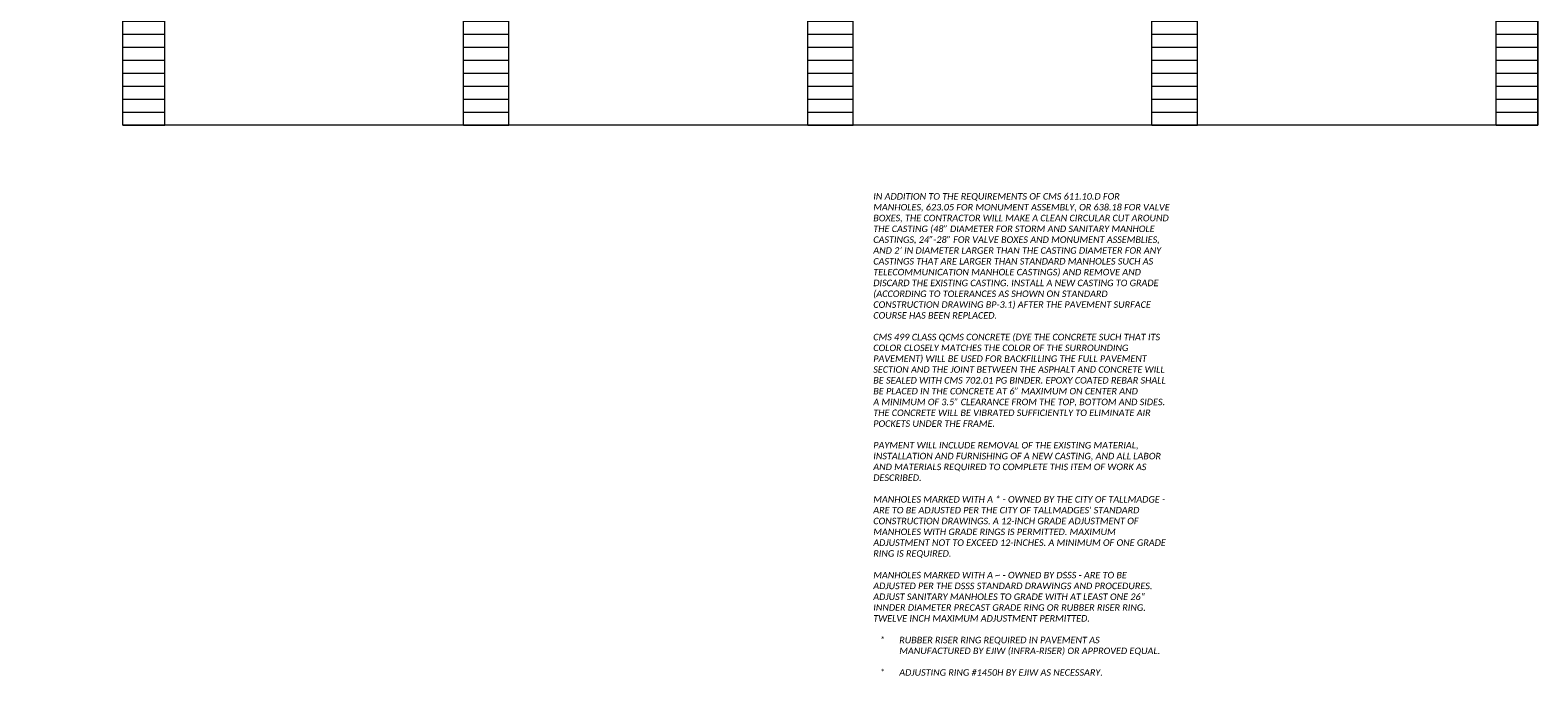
# Model space of a CAD drawing. Header units: feet. Extents: x 4003 to 4118, y 192 to 234.
# Tile 3 of 8: x 4039 to 4072, y 192 to 206. Entities that reach past the tile are written whole.
import ezdxf

# ---------------------------------------------------------------- set-up
doc = ezdxf.new("R2010")
doc.units = ezdxf.units.FT
doc.header["$MEASUREMENT"] = 0
doc.layers.get('Defpoints').update_dxf_attribs({"lineweight": 15})
doc.layers.add('0_Mview', color=7, linetype='Continuous', lineweight=15, plot=False)
doc.layers.add('SC_Scratch1', color=7, linetype='Continuous', lineweight=15, plot=False)
doc.layers.add('TX_P_5', color=7, linetype='Continuous', lineweight=35)
doc.styles.add('P_Slanted - Normal Fixed Spacing', font='calibrii.ttf', dxfattribs={"height": 0.14})

# ---------------------------------------------------------------- blocks, each defined once
blk = doc.blocks.new('4COL')
at = {"layer": 'Defpoints', "color": 3, "linetype": 'Continuous'}
for p, q in [((2, 0.98), (2, 21.14)), ((2, 21.14), (2.9, 21.14)), ((2.9, 0.98), (2.9, 21.14)), ((9.34, 0.98), (9.34, 21.14)), ((9.34, 21.14), (10.32, 21.14)), ((10.32, 0.98), (10.32, 21.14)), ((16.76, 0.98), (16.76, 21.14)), ((16.76, 21.14), (17.74, 21.14)), ((17.74, 0.98), (17.74, 21.14)), ((24.18, 0.98), (24.18, 21.14)), ((24.18, 21.14), (25.16, 21.14)), ((25.16, 0.98), (25.16, 21.14)), ((31.6, 0.98), (31.6, 21.14)), ((31.6, 21.14), (32.5, 21.14)), ((32.5, 0.98), (32.5, 21.14)), ((2, 20.86), (2.9, 20.86)), ((9.34, 20.86), (10.32, 20.86)), ((16.76, 20.86), (17.74, 20.86)), ((24.18, 20.86), (25.16, 20.86)), ((31.6, 20.86), (32.5, 20.86)), ((2, 20.58), (2.9, 20.58)), ((9.34, 20.58), (10.32, 20.58)), ((16.76, 20.58), (17.74, 20.58)), ((24.18, 20.58), (25.16, 20.58)), ((31.6, 20.58), (32.5, 20.58)), ((2, 20.3), (2.9, 20.3)), ((9.34, 20.3), (10.32, 20.3)), ((16.76, 20.3), (17.74, 20.3)), ((24.18, 20.3), (25.16, 20.3)), ((31.6, 20.3), (32.5, 20.3)), ((2, 20.02), (2.9, 20.02)), ((9.34, 20.02), (10.32, 20.02)), ((16.76, 20.02), (17.74, 20.02)), ((24.18, 20.02), (25.16, 20.02)), ((31.6, 20.02), (32.5, 20.02)), ((2, 19.74), (2.9, 19.74)), ((9.34, 19.74), (10.32, 19.74)), ((16.76, 19.74), (17.74, 19.74)), ((24.18, 19.74), (25.16, 19.74)), ((31.6, 19.74), (32.5, 19.74)), ((2, 19.46), (2.9, 19.46)), ((2, 19.18), (2.9, 19.18)), ((9.34, 19.46), (10.32, 19.46)), ((9.34, 19.18), (10.32, 19.18)), ((16.76, 19.46), (17.74, 19.46)), ((16.76, 19.18), (17.74, 19.18)), ((24.18, 19.46), (25.16, 19.46)), ((24.18, 19.18), (25.16, 19.18)), ((31.6, 19.46), (32.5, 19.46)), ((31.6, 19.18), (32.5, 19.18)), ((2, 18.9), (2.9, 18.9)), ((9.34, 18.9), (10.32, 18.9)), ((16.76, 18.9), (17.74, 18.9)), ((24.18, 18.9), (25.16, 18.9)), ((31.6, 18.9), (32.5, 18.9)), ((2, 18.62), (2.9, 18.62)), ((9.34, 18.62), (10.32, 18.62)), ((16.76, 18.62), (17.74, 18.62)), ((24.18, 18.62), (25.16, 18.62)), ((31.6, 18.62), (32.5, 18.62)), ((2, 18.34), (2.9, 18.34)), ((9.34, 18.34), (10.32, 18.34)), ((16.76, 18.34), (17.74, 18.34)), ((24.18, 18.34), (25.16, 18.34)), ((31.6, 18.34), (32.5, 18.34)), ((2, 18.06), (2.9, 18.06)), ((9.34, 18.06), (10.32, 18.06)), ((16.76, 18.06), (17.74, 18.06)), ((24.18, 18.06), (25.16, 18.06)), ((31.6, 18.06), (32.5, 18.06)), ((2, 17.78), (2.9, 17.78)), ((9.34, 17.78), (10.32, 17.78)), ((16.76, 17.78), (17.74, 17.78)), ((24.18, 17.78), (25.16, 17.78)), ((31.6, 17.78), (32.5, 17.78)), ((2, 17.5), (2.9, 17.5)), ((9.34, 17.5), (10.32, 17.5)), ((16.76, 17.5), (17.74, 17.5)), ((24.18, 17.5), (25.16, 17.5)), ((31.6, 17.5), (32.5, 17.5)), ((2, 17.22), (2.9, 17.22)), ((2, 16.94), (2.9, 16.94)), ((9.34, 17.22), (10.32, 17.22)), ((9.34, 16.94), (10.32, 16.94)), ((16.76, 17.22), (17.74, 17.22)), ((16.76, 16.94), (17.74, 16.94)), ((24.18, 17.22), (25.16, 17.22)), ((24.18, 16.94), (25.16, 16.94)), ((31.6, 17.22), (32.5, 17.22)), ((31.6, 16.94), (32.5, 16.94)), ((2, 16.66), (2.9, 16.66)), ((9.34, 16.66), (10.32, 16.66)), ((16.76, 16.66), (17.74, 16.66)), ((24.18, 16.66), (25.16, 16.66)), ((31.6, 16.66), (32.5, 16.66)), ((2, 16.38), (2.9, 16.38)), ((9.34, 16.38), (10.32, 16.38)), ((16.76, 16.38), (17.74, 16.38)), ((24.18, 16.38), (25.16, 16.38)), ((31.6, 16.38), (32.5, 16.38)), ((2, 16.1), (2.9, 16.1)), ((9.34, 16.1), (10.32, 16.1)), ((16.76, 16.1), (17.74, 16.1)), ((24.18, 16.1), (25.16, 16.1)), ((31.6, 16.1), (32.5, 16.1)), ((2, 15.82), (2.9, 15.82)), ((9.34, 15.82), (10.32, 15.82)), ((16.76, 15.82), (17.74, 15.82)), ((24.18, 15.82), (25.16, 15.82)), ((31.6, 15.82), (32.5, 15.82)), ((2, 15.54), (2.9, 15.54)), ((9.34, 15.54), (10.32, 15.54)), ((16.76, 15.54), (17.74, 15.54)), ((24.18, 15.54), (25.16, 15.54)), ((31.6, 15.54), (32.5, 15.54)), ((2, 15.26), (2.9, 15.26)), ((2, 14.98), (2.9, 14.98)), ((9.34, 15.26), (10.32, 15.26)), ((9.34, 14.98), (10.32, 14.98)), ((16.76, 15.26), (17.74, 15.26)), ((16.76, 14.98), (17.74, 14.98)), ((24.18, 15.26), (25.16, 15.26)), ((24.18, 14.98), (25.16, 14.98)), ((31.6, 15.26), (32.5, 15.26)), ((31.6, 14.98), (32.5, 14.98)), ((2, 14.7), (2.9, 14.7)), ((9.34, 14.7), (10.32, 14.7)), ((16.76, 14.7), (17.74, 14.7)), ((24.18, 14.7), (25.16, 14.7)), ((31.6, 14.7), (32.5, 14.7)), ((2, 14.42), (2.9, 14.42)), ((9.34, 14.42), (10.32, 14.42)), ((16.76, 14.42), (17.74, 14.42)), ((24.18, 14.42), (25.16, 14.42)), ((31.6, 14.42), (32.5, 14.42)), ((2, 14.14), (2.9, 14.14)), ((9.34, 14.14), (10.32, 14.14)), ((16.76, 14.14), (17.74, 14.14)), ((24.18, 14.14), (25.16, 14.14)), ((31.6, 14.14), (32.5, 14.14)), ((2, 13.86), (2.9, 13.86)), ((9.34, 13.86), (10.32, 13.86)), ((16.76, 13.86), (17.74, 13.86)), ((24.18, 13.86), (25.16, 13.86)), ((31.6, 13.86), (32.5, 13.86)), ((2, 13.58), (2.9, 13.58)), ((9.34, 13.58), (10.32, 13.58)), ((16.76, 13.58), (17.74, 13.58)), ((24.18, 13.58), (25.16, 13.58)), ((31.6, 13.58), (32.5, 13.58)), ((2, 13.3), (2.9, 13.3)), ((2, 13.02), (2.9, 13.02)), ((9.34, 13.3), (10.32, 13.3)), ((9.34, 13.02), (10.32, 13.02)), ((16.76, 13.3), (17.74, 13.3)), ((16.76, 13.02), (17.74, 13.02)), ((24.18, 13.3), (25.16, 13.3)), ((24.18, 13.02), (25.16, 13.02)), ((31.6, 13.3), (32.5, 13.3)), ((31.6, 13.02), (32.5, 13.02)), ((2, 12.74), (2.9, 12.74)), ((9.34, 12.74), (10.32, 12.74)), ((16.76, 12.74), (17.74, 12.74)), ((24.18, 12.74), (25.16, 12.74)), ((31.6, 12.74), (32.5, 12.74)), ((2, 12.46), (2.9, 12.46)), ((9.34, 12.46), (10.32, 12.46)), ((16.76, 12.46), (17.74, 12.46)), ((24.18, 12.46), (25.16, 12.46)), ((31.6, 12.46), (32.5, 12.46)), ((2, 12.18), (2.9, 12.18)), ((9.34, 12.18), (10.32, 12.18)), ((16.76, 12.18), (17.74, 12.18)), ((24.18, 12.18), (25.16, 12.18)), ((31.6, 12.18), (32.5, 12.18)), ((2, 11.9), (2.9, 11.9)), ((9.34, 11.9), (10.32, 11.9)), ((16.76, 11.9), (17.74, 11.9)), ((24.18, 11.9), (25.16, 11.9)), ((31.6, 11.9), (32.5, 11.9)), ((2, 11.62), (2.9, 11.62)), ((9.34, 11.62), (10.32, 11.62)), ((16.76, 11.62), (17.74, 11.62)), ((24.18, 11.62), (25.16, 11.62)), ((31.6, 11.62), (32.5, 11.62)), ((2, 11.34), (2.9, 11.34)), ((2, 11.06), (2.9, 11.06)), ((9.34, 11.34), (10.32, 11.34)), ((9.34, 11.06), (10.32, 11.06)), ((16.76, 11.34), (17.74, 11.34)), ((16.76, 11.06), (17.74, 11.06)), ((24.18, 11.34), (25.16, 11.34)), ((24.18, 11.06), (25.16, 11.06)), ((31.6, 11.34), (32.5, 11.34)), ((31.6, 11.06), (32.5, 11.06)), ((2, 10.78), (2.9, 10.78)), ((9.34, 10.78), (10.32, 10.78)), ((16.76, 10.78), (17.74, 10.78)), ((24.18, 10.78), (25.16, 10.78)), ((31.6, 10.78), (32.5, 10.78)), ((2, 10.5), (2.9, 10.5)), ((9.34, 10.5), (10.32, 10.5)), ((16.76, 10.5), (17.74, 10.5)), ((24.18, 10.5), (25.16, 10.5)), ((31.6, 10.5), (32.5, 10.5)), ((2, 10.22), (2.9, 10.22)), ((9.34, 10.22), (10.32, 10.22)), ((16.76, 10.22), (17.74, 10.22)), ((24.18, 10.22), (25.16, 10.22)), ((31.6, 10.22), (32.5, 10.22)), ((2, 9.94), (2.9, 9.94)), ((9.34, 9.94), (10.32, 9.94)), ((16.76, 9.94), (17.74, 9.94)), ((24.18, 9.94), (25.16, 9.94)), ((31.6, 9.94), (32.5, 9.94)), ((2, 9.66), (2.9, 9.66)), ((9.34, 9.66), (10.32, 9.66)), ((16.76, 9.66), (17.74, 9.66)), ((24.18, 9.66), (25.16, 9.66)), ((31.6, 9.66), (32.5, 9.66)), ((2, 9.38), (2.9, 9.38)), ((9.34, 9.38), (10.32, 9.38)), ((16.76, 9.38), (17.74, 9.38)), ((24.18, 9.38), (25.16, 9.38)), ((31.6, 9.38), (32.5, 9.38)), ((2, 9.1), (2.9, 9.1)), ((2, 8.82), (2.9, 8.82)), ((9.34, 9.1), (10.32, 9.1)), ((9.34, 8.82), (10.32, 8.82)), ((16.76, 9.1), (17.74, 9.1)), ((16.76, 8.82), (17.74, 8.82)), ((24.18, 9.1), (25.16, 9.1)), ((24.18, 8.82), (25.16, 8.82)), ((31.6, 9.1), (32.5, 9.1)), ((31.6, 8.82), (32.5, 8.82)), ((2, 8.54), (2.9, 8.54)), ((9.34, 8.54), (10.32, 8.54)), ((16.76, 8.54), (17.74, 8.54)), ((24.18, 8.54), (25.16, 8.54)), ((31.6, 8.54), (32.5, 8.54)), ((2, 8.26), (2.9, 8.26)), ((9.34, 8.26), (10.32, 8.26)), ((16.76, 8.26), (17.74, 8.26)), ((24.18, 8.26), (25.16, 8.26)), ((31.6, 8.26), (32.5, 8.26)), ((2, 7.98), (2.9, 7.98)), ((9.34, 7.98), (10.32, 7.98)), ((16.76, 7.98), (17.74, 7.98)), ((24.18, 7.98), (25.16, 7.98)), ((31.6, 7.98), (32.5, 7.98)), ((2, 7.7), (2.9, 7.7)), ((9.34, 7.7), (10.32, 7.7)), ((16.76, 7.7), (17.74, 7.7)), ((24.18, 7.7), (25.16, 7.7)), ((31.6, 7.7), (32.5, 7.7)), ((2, 7.42), (2.9, 7.42)), ((9.34, 7.42), (10.32, 7.42)), ((16.76, 7.42), (17.74, 7.42)), ((24.18, 7.42), (25.16, 7.42)), ((31.6, 7.42), (32.5, 7.42)), ((2, 7.14), (2.9, 7.14)), ((2, 6.86), (2.9, 6.86)), ((9.34, 7.14), (10.32, 7.14)), ((9.34, 6.86), (10.32, 6.86)), ((16.76, 7.14), (17.74, 7.14)), ((16.76, 6.86), (17.74, 6.86)), ((24.18, 7.14), (25.16, 7.14)), ((24.18, 6.86), (25.16, 6.86)), ((31.6, 7.14), (32.5, 7.14)), ((31.6, 6.86), (32.5, 6.86)), ((2, 6.58), (2.9, 6.58)), ((9.34, 6.58), (10.32, 6.58)), ((16.76, 6.58), (17.74, 6.58)), ((24.18, 6.58), (25.16, 6.58)), ((31.6, 6.58), (32.5, 6.58)), ((2, 6.3), (2.9, 6.3)), ((9.34, 6.3), (10.32, 6.3)), ((16.76, 6.3), (17.74, 6.3)), ((24.18, 6.3), (25.16, 6.3)), ((31.6, 6.3), (32.5, 6.3)), ((2, 6.02), (2.9, 6.02)), ((9.34, 6.02), (10.32, 6.02)), ((16.76, 6.02), (17.74, 6.02)), ((24.18, 6.02), (25.16, 6.02)), ((31.6, 6.02), (32.5, 6.02)), ((2, 5.74), (2.9, 5.74)), ((9.34, 5.74), (10.32, 5.74)), ((16.76, 5.74), (17.74, 5.74)), ((24.18, 5.74), (25.16, 5.74)), ((31.6, 5.74), (32.5, 5.74)), ((2, 5.46), (2.9, 5.46)), ((9.34, 5.46), (10.32, 5.46)), ((16.76, 5.46), (17.74, 5.46)), ((24.18, 5.46), (25.16, 5.46)), ((31.6, 5.46), (32.5, 5.46)), ((2, 5.18), (2.9, 5.18)), ((2, 4.9), (2.9, 4.9)), ((9.34, 5.18), (10.32, 5.18)), ((9.34, 4.9), (10.32, 4.9)), ((16.76, 5.18), (17.74, 5.18)), ((16.76, 4.9), (17.74, 4.9)), ((24.18, 5.18), (25.16, 5.18)), ((24.18, 4.9), (25.16, 4.9)), ((31.6, 5.18), (32.5, 5.18)), ((31.6, 4.9), (32.5, 4.9)), ((2, 4.62), (2.9, 4.62)), ((9.34, 4.62), (10.32, 4.62)), ((16.76, 4.62), (17.74, 4.62)), ((24.18, 4.62), (25.16, 4.62)), ((31.6, 4.62), (32.5, 4.62)), ((2, 4.34), (2.9, 4.34)), ((9.34, 4.34), (10.32, 4.34)), ((16.76, 4.34), (17.74, 4.34)), ((24.18, 4.34), (25.16, 4.34)), ((31.6, 4.34), (32.5, 4.34)), ((2, 4.06), (2.9, 4.06)), ((9.34, 4.06), (10.32, 4.06)), ((16.76, 4.06), (17.74, 4.06)), ((24.18, 4.06), (25.16, 4.06)), ((31.6, 4.06), (32.5, 4.06)), ((2, 3.78), (2.9, 3.78)), ((9.34, 3.78), (10.32, 3.78)), ((16.76, 3.78), (17.74, 3.78)), ((24.18, 3.78), (25.16, 3.78)), ((31.6, 3.78), (32.5, 3.78)), ((2, 3.5), (2.9, 3.5)), ((9.34, 3.5), (10.32, 3.5)), ((16.76, 3.5), (17.74, 3.5)), ((24.18, 3.5), (25.16, 3.5)), ((31.6, 3.5), (32.5, 3.5)), ((2, 3.22), (2.9, 3.22)), ((2, 2.94), (2.9, 2.94)), ((9.34, 3.22), (10.32, 3.22)), ((9.34, 2.94), (10.32, 2.94)), ((16.76, 3.22), (17.74, 3.22)), ((16.76, 2.94), (17.74, 2.94)), ((24.18, 3.22), (25.16, 3.22)), ((24.18, 2.94), (25.16, 2.94)), ((31.6, 3.22), (32.5, 3.22)), ((31.6, 2.94), (32.5, 2.94)), ((2, 2.66), (2.9, 2.66)), ((9.34, 2.66), (10.32, 2.66)), ((16.76, 2.66), (17.74, 2.66)), ((24.18, 2.66), (25.16, 2.66)), ((31.6, 2.66), (32.5, 2.66)), ((2, 2.38), (2.9, 2.38)), ((9.34, 2.38), (10.32, 2.38)), ((16.76, 2.38), (17.74, 2.38)), ((24.18, 2.38), (25.16, 2.38)), ((31.6, 2.38), (32.5, 2.38)), ((2, 2.1), (2.9, 2.1)), ((9.34, 2.1), (10.32, 2.1)), ((16.76, 2.1), (17.74, 2.1)), ((24.18, 2.1), (25.16, 2.1)), ((31.6, 2.1), (32.5, 2.1)), ((2, 1.82), (2.9, 1.82)), ((9.34, 1.82), (10.32, 1.82)), ((16.76, 1.82), (17.74, 1.82)), ((24.18, 1.82), (25.16, 1.82)), ((31.6, 1.82), (32.5, 1.82)), ((2, 1.54), (2.9, 1.54)), ((9.34, 1.54), (10.32, 1.54)), ((16.76, 1.54), (17.74, 1.54)), ((24.18, 1.54), (25.16, 1.54)), ((31.6, 1.54), (32.5, 1.54)), ((2, 1.26), (2.9, 1.26)), ((2, 0.98), (2.9, 0.98)), ((9.34, 1.26), (10.32, 1.26)), ((9.34, 0.98), (10.32, 0.98)), ((16.76, 1.26), (17.74, 1.26)), ((16.76, 0.98), (17.74, 0.98)), ((24.18, 1.26), (25.16, 1.26)), ((24.18, 0.98), (25.16, 0.98)), ((31.6, 1.26), (32.5, 1.26)), ((31.6, 0.98), (32.5, 0.98))]:
    blk.add_line(p, q, dxfattribs=at)
blk.add_point((0, 0), dxfattribs=at)

msp = doc.modelspace()

# ---------------------------------------------------------------- linework, layer by layer
at = {"layer": 'SC_Scratch1'}
msp.add_lwpolyline([(4041.08, 225.164), (4071.58, 225.164), (4071.58, 204.164), (4041.08, 204.164)], close=True, dxfattribs=at)

# ---------------------------------------------------------------- block references
at = {"layer": '0_Mview'}
msp.add_blockref('4COL', (4039.08, 203.184), dxfattribs=at)

# ---------------------------------------------------------------- texts
at = {"layer": 'TX_P_5', "insert": (4057.254, 202.695), "char_height": 0.14, "width": 6.40401, "attachment_point": 1, "style": 'P_Slanted - Normal Fixed Spacing'}
msp.add_mtext('IN ADDITION TO THE REQUIREMENTS OF CMS 611.10.D FOR MANHOLES, 623.05 FOR MONUMENT ASSEMBLY, OR 638.18 FOR VALVE BOXES, THE CONTRACTOR WILL MAKE A CLEAN CIRCULAR CUT AROUND THE CASTING (48” DIAMETER FOR STORM AND SANITARY MANHOLE CASTINGS, 24”-28” FOR VALVE BOXES AND MONUMENT ASSEMBLIES, AND 2’ IN DIAMETER LARGER THAN THE CASTING DIAMETER FOR ANY CASTINGS THAT ARE LARGER THAN STANDARD MANHOLES SUCH AS TELECOMMUNICATION MANHOLE CASTINGS) AND REMOVE AND DISCARD THE EXISTING CASTING. INSTALL A NEW CASTING TO GRADE (ACCORDING TO TOLERANCES AS SHOWN ON STANDARD CONSTRUCTION DRAWING BP-3.1) AFTER THE PAVEMENT SURFACE COURSE HAS BEEN REPLACED.\\P\\PCMS 499 CLASS QCMS CONCRETE (DYE THE CONCRETE SUCH THAT ITS COLOR CLOSELY MATCHES THE COLOR OF THE SURROUNDING PAVEMENT) WILL BE USED FOR BACKFILLING THE FULL PAVEMENT SECTION AND THE JOINT BETWEEN THE ASPHALT AND CONCRETE WILL BE SEALED WITH CMS 702.01 PG BINDER. EPOXY COATED REBAR SHALL BE PLACED IN THE CONCRETE AT 6” MAXIMUM ON CENTER AND\\PA MINIMUM OF 3.5” CLEARANCE FROM THE TOP, BOTTOM AND SIDES. THE CONCRETE WILL BE VIBRATED SUFFICIENTLY TO ELIMINATE AIR POCKETS UNDER THE FRAME.\\P\\PPAYMENT WILL INCLUDE REMOVAL OF THE EXISTING MATERIAL, INSTALLATION AND FURNISHING OF A NEW CASTING, AND ALL LABOR AND MATERIALS REQUIRED TO COMPLETE THIS ITEM OF WORK AS DESCRIBED.\\P\\PMANHOLES MARKED WITH A * - OWNED BY THE CITY OF TALLMADGE - ARE TO BE ADJUSTED PER THE CITY OF TALLMADGES\' STANDARD CONSTRUCTION DRAWINGS. A 12-INCH GRADE ADJUSTMENT OF MANHOLES WITH GRADE RINGS IS PERMITTED. MAXIMUM ADJUSTMENT NOT TO EXCEED 12-INCHES. A MINIMUM OF ONE GRADE RING IS REQUIRED. \\P\\PMANHOLES MARKED WITH A ~ - OWNED BY DSSS - ARE TO BE ADJUSTED PER THE DSSS STANDARD DRAWINGS AND PROCEDURES. ADJUST SANITARY MANHOLES TO GRADE WITH AT LEAST ONE 26" INNDER DIAMETER PRECAST GRADE RING OR RUBBER RISER RING. TWELVE INCH MAXIMUM ADJUSTMENT PERMITTED. \\P\\P\\pxi-3,l4,t4;*^IRUBBER RISER RING REQUIRED IN PAVEMENT AS MANUFACTURED BY EJIW (INFRA-RISER) OR APPROVED EQUAL.\\P\\pi0,l0,tz;\\P\\pi-3,l4,t4;*^IADJUSTING RING #1450H BY EJIW AS NECESSARY.', dxfattribs=at)

doc.saveas('drawing.dxf')
